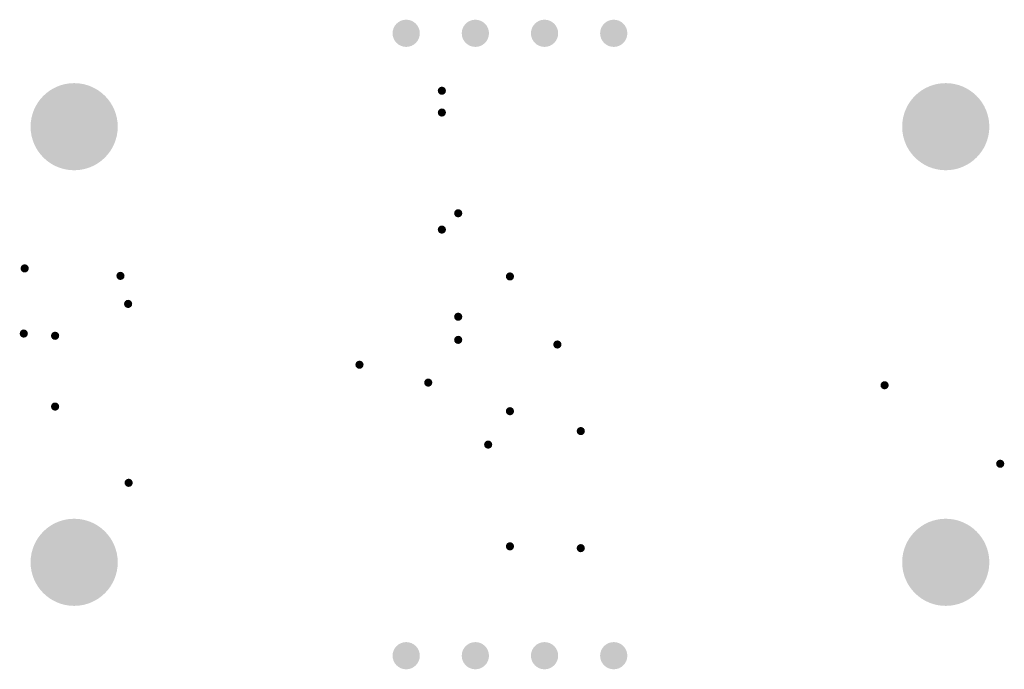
# Model space of a CAD drawing. Header units: inches. Extents: x 2.5 to 38.7, y 0.7 to 24.6.
import ezdxf

# ---------------------------------------------------------------- set-up
doc = ezdxf.new("R2010")
doc.units = ezdxf.units.IN
doc.layers.add('Pad Holes', color=156, linetype='Continuous')
doc.layers.add('Via Holes', color=16, linetype='Continuous')

# ---------------------------------------------------------------- blocks, each defined once
blk = doc.blocks.new('PIN_HEADER_2_54___VERT__1_4POS_F_________1_1841')
at = {"layer": 'Pad Holes'}
h = blk.add_hatch(color=7, dxfattribs=at)
edge = h.paths.add_edge_path()
edge.add_arc((-3.81, 0), 0.5, 0, 360)
h = blk.add_hatch(color=7, dxfattribs=at)
edge = h.paths.add_edge_path()
edge.add_arc((-1.27, 0), 0.5, 0, 360)
h = blk.add_hatch(color=7, dxfattribs=at)
edge = h.paths.add_edge_path()
edge.add_arc((1.27, 0), 0.5, 0, 360)
h = blk.add_hatch(color=7, dxfattribs=at)
edge = h.paths.add_edge_path()
edge.add_arc((3.81, 0), 0.5, 0, 360)
blk = doc.blocks.new('PIN_HEADER_2_54___VERT__1_4POS_F_________1_1842')
at = {"layer": 'Pad Holes'}
h = blk.add_hatch(color=7, dxfattribs=at)
edge = h.paths.add_edge_path()
edge.add_arc((-3.81, 0), 0.5, 0, 360)
h = blk.add_hatch(color=7, dxfattribs=at)
edge = h.paths.add_edge_path()
edge.add_arc((-1.27, 0), 0.5, 0, 360)
h = blk.add_hatch(color=7, dxfattribs=at)
edge = h.paths.add_edge_path()
edge.add_arc((1.27, 0), 0.5, 0, 360)
h = blk.add_hatch(color=7, dxfattribs=at)
edge = h.paths.add_edge_path()
edge.add_arc((3.81, 0), 0.5, 0, 360)

msp = doc.modelspace()

# ---------------------------------------------------------------- hatches: boundary and pattern name
at = {"layer": 'Pad Holes'}
h = msp.add_hatch(color=7, dxfattribs=at)
edge = h.paths.add_edge_path()
edge.add_arc((4.5, 20.68), 1.6, 0, 360)
h = msp.add_hatch(color=7, dxfattribs=at)
edge = h.paths.add_edge_path()
edge.add_arc((36.5, 20.68), 1.6, 0, 360)
h = msp.add_hatch(color=7, dxfattribs=at)
edge = h.paths.add_edge_path()
edge.add_arc((4.5, 4.68), 1.6, 0, 360)
h = msp.add_hatch(color=7, dxfattribs=at)
edge = h.paths.add_edge_path()
edge.add_arc((36.5, 4.68), 1.6, 0, 360)
at = {"layer": 'Via Holes'}
h = msp.add_hatch(color=7, dxfattribs=at)
edge = h.paths.add_edge_path()
edge.add_arc((18, 22), 0.15, 0, 360)
h = msp.add_hatch(color=7, dxfattribs=at)
edge = h.paths.add_edge_path()
edge.add_arc((18, 21.2), 0.15, 0, 360)
h = msp.add_hatch(color=7, dxfattribs=at)
edge = h.paths.add_edge_path()
edge.add_arc((18.6, 17.5), 0.15, 0, 360)
h = msp.add_hatch(color=7, dxfattribs=at)
edge = h.paths.add_edge_path()
edge.add_arc((18, 16.9), 0.15, 0, 360)
h = msp.add_hatch(color=7, dxfattribs=at)
edge = h.paths.add_edge_path()
edge.add_arc((2.683, 15.475), 0.15, 0, 360)
h = msp.add_hatch(color=7, dxfattribs=at)
edge = h.paths.add_edge_path()
edge.add_arc((6.2, 15.2), 0.15, 0, 360)
h = msp.add_hatch(color=7, dxfattribs=at)
edge = h.paths.add_edge_path()
edge.add_arc((20.5, 15.18), 0.15, 0, 360)
h = msp.add_hatch(color=7, dxfattribs=at)
edge = h.paths.add_edge_path()
edge.add_arc((6.481, 14.171), 0.15, 0, 360)
h = msp.add_hatch(color=7, dxfattribs=at)
edge = h.paths.add_edge_path()
edge.add_arc((18.6, 13.7), 0.15, 0, 360)
h = msp.add_hatch(color=7, dxfattribs=at)
edge = h.paths.add_edge_path()
edge.add_arc((2.65, 13.082), 0.15, 0, 360)
h = msp.add_hatch(color=7, dxfattribs=at)
edge = h.paths.add_edge_path()
edge.add_arc((3.8, 13), 0.15, 0, 360)
h = msp.add_hatch(color=7, dxfattribs=at)
edge = h.paths.add_edge_path()
edge.add_arc((18.6, 12.85), 0.15, 0, 360)
h = msp.add_hatch(color=7, dxfattribs=at)
edge = h.paths.add_edge_path()
edge.add_arc((22.241, 12.68), 0.15, 0, 360)
h = msp.add_hatch(color=7, dxfattribs=at)
edge = h.paths.add_edge_path()
edge.add_arc((14.975, 11.937), 0.15, 0, 360)
h = msp.add_hatch(color=7, dxfattribs=at)
edge = h.paths.add_edge_path()
edge.add_arc((17.5, 11.28), 0.15, 0, 360)
h = msp.add_hatch(color=7, dxfattribs=at)
edge = h.paths.add_edge_path()
edge.add_arc((34.255, 11.183), 0.15, 0, 360)
h = msp.add_hatch(color=7, dxfattribs=at)
edge = h.paths.add_edge_path()
edge.add_arc((3.8, 10.4), 0.15, 0, 360)
h = msp.add_hatch(color=7, dxfattribs=at)
edge = h.paths.add_edge_path()
edge.add_arc((20.5, 10.23), 0.15, 0, 360)
h = msp.add_hatch(color=7, dxfattribs=at)
edge = h.paths.add_edge_path()
edge.add_arc((23.1, 9.5), 0.15, 0, 360)
h = msp.add_hatch(color=7, dxfattribs=at)
edge = h.paths.add_edge_path()
edge.add_arc((19.7, 9.003), 0.15, 0, 360)
h = msp.add_hatch(color=7, dxfattribs=at)
edge = h.paths.add_edge_path()
edge.add_arc((38.5, 8.3), 0.15, 0, 360)
h = msp.add_hatch(color=7, dxfattribs=at)
edge = h.paths.add_edge_path()
edge.add_arc((6.5, 7.6), 0.15, 0, 360)
h = msp.add_hatch(color=7, dxfattribs=at)
edge = h.paths.add_edge_path()
edge.add_arc((20.5, 5.267), 0.15, 0, 360)
h = msp.add_hatch(color=7, dxfattribs=at)
edge = h.paths.add_edge_path()
edge.add_arc((23.1, 5.2), 0.15, 0, 360)

# ---------------------------------------------------------------- block references
for name, p in [('PIN_HEADER_2_54___VERT__1_4POS_F_________1_1842', (20.5, 24.11)), ('PIN_HEADER_2_54___VERT__1_4POS_F_________1_1841', (20.5, 1.25))]:
    msp.add_blockref(name, p)

doc.saveas('drawing.dxf')
